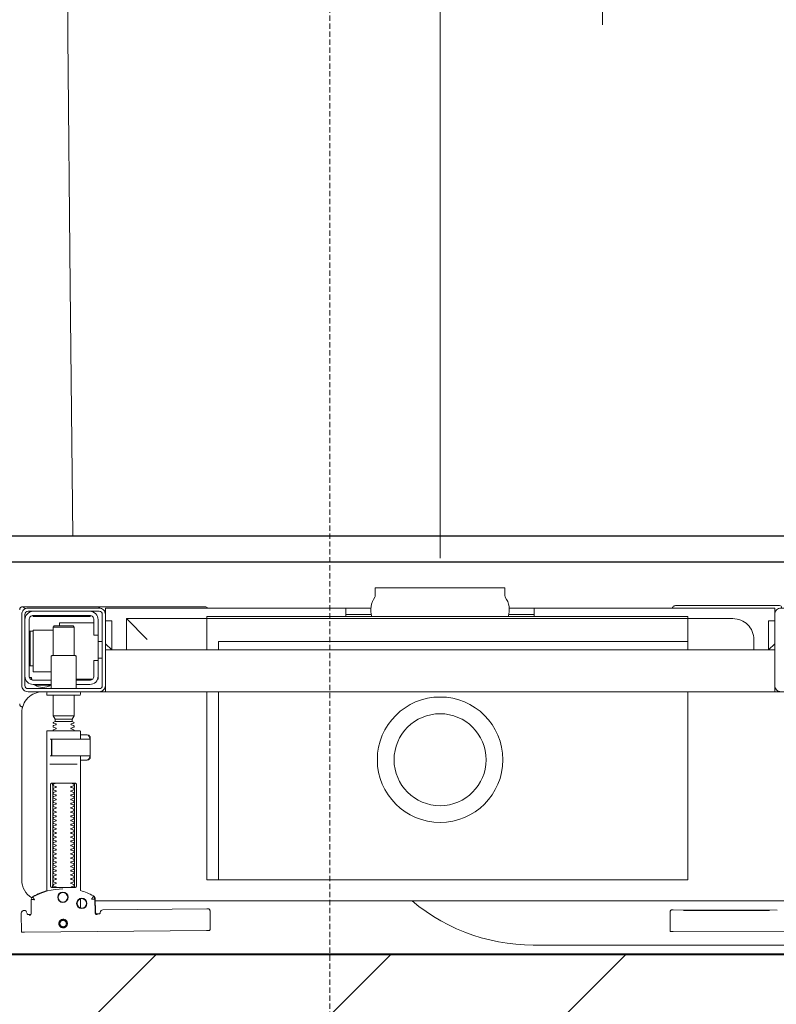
# Model space of a CAD drawing. Header units: millimetres. Extents: x -1893473 to 1546619, y -568027 to 942944.
# Tile 226 of 256: x 167268 to 167630, y -495583 to -495112. Entities that reach past the tile are written whole.
import ezdxf
from ezdxf.enums import TextEntityAlignment as Align

# ---------------------------------------------------------------- set-up
doc = ezdxf.new("R2010")
doc.units = ezdxf.units.MM
doc.header["$LTSCALE"] = 0.2
doc.linetypes.add('HIDDEN', pattern=[9.525, 6.35, -3.175])
doc.layers.get('0').update_dxf_attribs({"lineweight": 0})
for name, color, linetype, lineweight in [('!! 0_Istn-cienka', 4, 'Continuous', 9), ('!! 0_Opis_pom', 9, 'Continuous', 13), ('!! 1_hatch projektowane ściany', 4, 'Continuous', 5), ('!! 1_OPIS POM NOWE', 140, 'Continuous', 5), ('!! 1_PROJ Sciany', 2, 'Continuous', 40), ('!! 2_wypos-sanitarne', 240, 'Continuous', 9), ('P-Opis nadproża', 150, 'Continuous', 9)]:
    doc.layers.add(name, color=color, linetype=linetype, lineweight=lineweight)
doc.layers.add('!! 1_zabudowa GK', color=33, linetype='Continuous')
doc.layers.add('!!_@ wypos sanit nd', color=7, linetype='Continuous', lineweight=0, plot=False)
doc.layers.add('Powierzchnia', color=140, linetype='Continuous', lineweight=5, plot=False)
doc.styles.add('ARIAL', font='tahoma.ttf')

# ---------------------------------------------------------------- blocks, each defined once
blk = doc.blocks.new('A$C324a30b8')
for points in [[(0, 0.01049), (0, -0.71083)], [(0.17552, 0), (0.17692, -0.11958), (0.17797, -0.23916), (0.17832, -0.47832)], [(-0.17552, 0), (0.17552, 0)], [(-0.07762, -0.24458), (-0.07762, -0.29545)]]:
    blk.add_lwpolyline(points)
blk = doc.blocks.new('A$C4ebe9e89')
for points in [[(-0.18941, 0.17081), (-0.04454, 0.17081), (-0.04035, 0.17071), (-0.03616, 0.17042), (-0.032, 0.16993), (-0.02786, 0.16925), (-0.02376, 0.16837), (-0.0197, 0.16731), (-0.0157, 0.16606), (-0.01176, 0.16462), (-0.00789, 0.163), (-0.0041, 0.1612), (-0.0004, 0.15923), (0.0032, 0.15708), (0.00671, 0.15478), (0.0101, 0.1523), (0.01337, 0.14968)], [(-0.19839, 0.16455), (-0.11148, 0.16437)], [(-0.16124, 0.15406), (-0.11145, 0.15396), (-0.11127, 0.15396), (-0.11111, 0.15396), (-0.11099, 0.15396), (-0.11083, 0.15397), (-0.11065, 0.15401), (-0.11048, 0.15408), (-0.11033, 0.15418), (-0.1102, 0.1543), (-0.11009, 0.15445), (-0.11001, 0.15461), (-0.10996, 0.15479), (-0.10995, 0.15497), (-0.10997, 0.16396), (-0.10998, 0.16435)], [(0.19864, 0.1647), (0.11173, 0.16387)], [(0.20013, 0.1647), (0.20026, 0.15571)], [(0.16386, 0.15607), (0.16409, 0.15602), (0.16425, 0.15596), (0.1644, 0.15586), (0.16453, 0.15574), (0.16463, 0.1556), (0.16471, 0.15544), (0.16476, 0.15527), (0.16478, 0.1551), (0.16496, 0.14854), (0.16497, 0.14842), (0.16498, 0.14832), (0.16501, 0.14822), (0.16503, 0.14812), (0.16507, 0.14802), (0.16511, 0.14793), (0.16516, 0.14784), (0.16521, 0.14775), (0.16528, 0.14767), (0.16535, 0.14758), (0.16542, 0.14751), (0.1655, 0.14744), (0.16558, 0.14737), (0.16567, 0.14731), (0.16576, 0.14726), (0.16651, 0.14688), (0.16727, 0.14651), (0.16803, 0.14617), (0.16881, 0.14585), (0.1696, 0.14555), (0.17039, 0.14527), (0.17119, 0.14502), (0.172, 0.14478), (0.172, 0.08032)], [(0.1651, 0.14871), (0.16492, 0.1553), (0.1649, 0.15547), (0.16485, 0.15563), (0.16478, 0.15579), (0.16468, 0.15592), (0.16455, 0.15604), (0.16441, 0.15614), (0.16425, 0.15621), (0.16409, 0.15626), (0.16391, 0.15627)], [(0.19757, 0.15573), (0.19749, 0.15586), (0.19739, 0.15598), (0.19727, 0.15608), (0.19713, 0.15617), (0.19698, 0.15623), (0.19683, 0.15626), (0.19667, 0.15627), (0.19577, 0.15626)], [(-0.12195, 0.15427), (-0.15195, 0.15433)], [(-0.15195, 0.15423), (-0.12195, 0.15417)], [(0.172, 0.15305), (0.172, 0.14874)], [(0.16493, 0.14968), (-0.16477, 0.14968)], [(0.17483, 0.14232), (0.17483, 0.09432)], [(0.18523, 0.09432), (0.18523, 0.14232)], [(-0.11847, 0.04968), (-0.11847, 0.13968), (0.11153, 0.13968), (0.11153, 0.04968)], [(0.10602, 0.13968), (0.10602, 0.04968)], [(0.16732, 0.08028), (0.16732, 0.08144), (0.16736, 0.08156), (0.16746, 0.08164), (0.16767, 0.08169)], [(0.16751, 0.08053), (0.16754, 0.08079), (0.16766, 0.08132)], [(0.16811, 0.08203), (0.16776, 0.08162), (0.16776, 0.08196), (0.16779, 0.08207), (0.16786, 0.08214), (0.16797, 0.08218), (0.1681, 0.08219), (0.16822, 0.08219), (0.16842, 0.08221), (0.16887, 0.08232), (0.172, 0.08232)], [(0.16848, 0.08224), (0.16856, 0.0823), (0.16876, 0.08232)], [(0.18662, 0.08432), (0.17345, 0.08432)], [(0.17371, 0.08032), (0.18481, 0.08032), (0.18637, 0.08032)], [(0.16767, 0.07094), (0.16756, 0.07096), (0.16746, 0.07099), (0.16737, 0.07106), (0.16732, 0.0712), (0.16732, 0.07235)], [(0.16766, 0.07131), (0.16754, 0.07185), (0.16751, 0.0721)], [(0.172, 0.07032), (0.16887, 0.07032), (0.16842, 0.07042), (0.16831, 0.07044), (0.1682, 0.07044), (0.16806, 0.07045), (0.16795, 0.07046), (0.16783, 0.07052), (0.16776, 0.07067), (0.16776, 0.07101), (0.16811, 0.07061)], [(0.18558, 0.07232), (0.18637, 0.07232)], [(0.16876, 0.07032), (0.16866, 0.07032), (0.16848, 0.0704)], [(0.185, 0.06126), (0.175, 0.06126)], [(0.1759, 0.06388), (0.1841, 0.06388)], [(0.1841, 0.06282), (0.1759, 0.06282)], [(0.19963, 0.05696), (0.19976, 0.05695), (0.19988, 0.05692), (0.20001, 0.05688)], [(-0.16, 0.04668), (-0.16, 0.04968), (0.16, 0.04968), (0.16, 0.04668)], [(-0.16, 0.03368), (-0.16, 0.04568)], [(0.16, 0.03368), (0.16, 0.04568)], [(0.174, 0.04368), (0.16618, 0.04368)], [(0.167, 0.04412), (0.16693, 0.04403), (0.16687, 0.04393), (0.16681, 0.04381), (0.16675, 0.04368)], [(0.19499, 0.04412), (0.19506, 0.04404), (0.19512, 0.04395), (0.19517, 0.04385), (0.19521, 0.04376), (0.19525, 0.04365), (0.19528, 0.04355), (0.19531, 0.04344), (0.19533, 0.04333), (0.19535, 0.04322), (0.19537, 0.04311), (0.19538, 0.04301), (0.19539, 0.04291), (0.19538, 0.04281), (0.19547, 0.04278), (0.19557, 0.04278), (0.19568, 0.04278), (0.19578, 0.04278), (0.19589, 0.04278), (0.19613, 0.04278), (0.19616, 0.04288), (0.19615, 0.04299), (0.19613, 0.04311), (0.19609, 0.04324), (0.19605, 0.04336), (0.19594, 0.04357)], [(0.1635, 0.03468), (0.1635, 0.04218)], [(0.186, 0.04018), (0.1945, 0.04018), (0.1945, 0.02018), (0.185, 0.02018)], [(0.1615, 0.03368), (0.1635, 0.03368)], [(0.19591, 0.03729), (0.19602, 0.03729), (0.19616, 0.03729), (0.19632, 0.03729), (0.1965, 0.03729)], [(0.16, 0.02668), (0.157, 0.02968), (0.16, 0.02968), (-0.16, 0.02968), (-0.157, 0.02968), (-0.16, 0.02668)], [(-0.157, 0.02968), (-0.157, 0.01568), (-0.16, 0.01568)], [(0.10602, 0.02968), (0.10602, 0.0256), (-0.11847, 0.0256)], [(0.11153, 0.02968), (0.11153, 0.01468), (0.15, 0.01468)], [(0.14, 0.02468), (0.15, 0.01468), (0.15, 0.02968)], [(0.16, 0.01568), (0.157, 0.01568), (0.157, 0.02968)], [(0.175, 0.03238), (0.175, 0.01872), (0.1755, 0.01822), (0.1845, 0.01822), (0.185, 0.01872), (0.185, 0.03238)], [(0.1615, 0.02568), (0.1635, 0.02568)], [(0.1965, 0.02067), (0.19632, 0.02067), (0.19616, 0.02067), (0.19602, 0.02067), (0.19591, 0.02067)], [(0.1655, 0.01668), (0.182, 0.01668), (0.182, 0.01822)], [(0.185, 0.01872), (0.175, 0.01872)], [(-0.03305, 0.00968), (-0.16, 0.00968), (-0.16, 0.01268)], [(-0.045, 0.00968), (-0.045, 0.01368)], [(-0.045, 0.01268), (-0.03283, 0.01268)], [(0.03283, 0.01268), (0.045, 0.01268)], [(0.16, 0.01268), (0.16, 0.00968), (0.03305, 0.00968)], [(0.045, 0.01368), (0.045, 0.00968)], [(0.16722, 0.01368), (0.19467, 0.01368), (0.19478, 0.01368)], [(0.17, 0.01318), (0.17, 0.01368)], [(0.174, 0.01318), (0.174, 0.01368)]]:
    blk.add_lwpolyline(points)
for points in [[(0.16424, 0.15596), (0.16327, 0.15595), (0.16304, 0.15592), (0.16283, 0.15584), (0.16262, 0.15571), (0.16265, 0.15575), (0.16259, 0.15555), (0.16257, 0.15535, -0.157432), (0.16238, 0.15476), (0.1621, 0.15436, -0.241147), (0.16129, 0.15393), (0.1115, 0.15346), (0.11134, 0.15345), (0.11119, 0.15345), (0.11107, 0.15345), (0.11094, 0.15346), (0.11078, 0.15348), (0.11062, 0.15353), (0.11047, 0.15361), (0.11033, 0.15371), (0.11022, 0.15383), (0.11012, 0.15397), (0.11005, 0.15412), (0.11001, 0.15428), (0.11, 0.15445), (0.10995, 0.16345), (0.11023, 0.16384)], [(0.19647, 0.15658), (0.19626, 0.15656), (0.19605, 0.15648), (0.19585, 0.15635), (0.19566, 0.15614, 0.132231), (0.19551, 0.15564), (0.19546, 0.14909)], [(0.19885, 0.1543), (0.19898, 0.1543), (0.19913, 0.15431), (0.19927, 0.15434), (0.19941, 0.1544), (0.19953, 0.15447), (0.19965, 0.15456), (0.19975, 0.15466), (0.20007, 0.15512, 0.158481), (0.20026, 0.15571)], [(0.19768, 0.15528, 0.415336), (0.19869, 0.15429)], [(-0.15993, 0.04968), (-0.17248, 0.04968, 0.405519), (-0.172, 0.05018), (-0.172, 0.05088, 0.414214), (-0.1725, 0.05138), (-0.1875, 0.05138, 0.414214), (-0.188, 0.05088), (-0.188, 0.05018, 0.405519), (-0.18751, 0.04968), (-0.19, 0.04968, -0.414214), (-0.2, 0.05968), (-0.2, 0.13968, -0.266001), (-0.19506, 0.1483)], [(0.18031, 0.14393, 0.125713), (0.19466, 0.14774, 0.121439), (0.19519, 0.14823, -0.262119), (0.2, 0.13968), (0.2, 0.05968, -0.414214), (0.19, 0.04968), (0.18752, 0.04968, 0.405519), (0.188, 0.05018), (0.188, 0.05088, 0.414214), (0.1875, 0.05138), (0.1725, 0.05138, 0.414214), (0.172, 0.05088), (0.172, 0.05018, 0.405519), (0.17249, 0.04968, 0.001664), (0.15993, 0.04968)], [(0.172, 0.07232), (0.172, 0.06852, 0.414214), (0.1722, 0.06832), (0.18462, 0.06832), (0.1878, 0.06832, 0.414214), (0.188, 0.06852), (0.188, 0.14485), (0.18885, 0.1451), (0.18969, 0.14537), (0.19052, 0.14568), (0.19134, 0.146), (0.19215, 0.14635), (0.19295, 0.14672), (0.19374, 0.14712), (0.19456, 0.14756), (0.19465, 0.14762), (0.19473, 0.14768), (0.19481, 0.14775), (0.19488, 0.14782), (0.19495, 0.1479), (0.19502, 0.14799)], [(0.17647, 0.09332, 0.182836), (0.17637, 0.09341), (0.17515, 0.09381, 0.050055), (0.175, 0.09408), (0.175, 0.09436, 0.050055), (0.17515, 0.09462), (0.17637, 0.09503, 0.719897), (0.17637, 0.09541), (0.17515, 0.09581, 0.050055), (0.175, 0.09608), (0.175, 0.09636, 0.050055), (0.17515, 0.09662), (0.17637, 0.09703, 0.719897), (0.17637, 0.09741), (0.17515, 0.09781, 0.050055), (0.175, 0.09808), (0.175, 0.09836, 0.050055), (0.17515, 0.09862), (0.17637, 0.09903, 0.719897), (0.17637, 0.09941), (0.17515, 0.09981, 0.050055), (0.175, 0.10008), (0.175, 0.10036, 0.050055), (0.17515, 0.10062), (0.17637, 0.10103, 0.719897), (0.17637, 0.10141), (0.17515, 0.10181, 0.050055), (0.175, 0.10208), (0.175, 0.10236, 0.050055), (0.17515, 0.10262), (0.17637, 0.10303, 0.719897), (0.17637, 0.10341), (0.17515, 0.10381, 0.050055), (0.175, 0.10408), (0.175, 0.10436, 0.050055), (0.17515, 0.10462), (0.17637, 0.10503, 0.719897), (0.17637, 0.10541), (0.17515, 0.10581, 0.050055), (0.175, 0.10608), (0.175, 0.10636, 0.050055), (0.17515, 0.10662), (0.17637, 0.10703, 0.719897), (0.17637, 0.10741), (0.17515, 0.10781, 0.050055), (0.175, 0.10808), (0.175, 0.10836, 0.050055), (0.17515, 0.10862), (0.17637, 0.10903, 0.719897), (0.17637, 0.10941), (0.17515, 0.10981, 0.050055), (0.175, 0.11008), (0.175, 0.11036, 0.050055), (0.17515, 0.11062), (0.17637, 0.11103, 0.719897), (0.17637, 0.11141), (0.17515, 0.11181, 0.050055), (0.175, 0.11208), (0.175, 0.11236, 0.050055), (0.17515, 0.11262), (0.17637, 0.11303, 0.719897), (0.17637, 0.11341), (0.17515, 0.11381, 0.050055), (0.175, 0.11408), (0.175, 0.11436, 0.050055), (0.17515, 0.11462), (0.17637, 0.11503, 0.719897), (0.17637, 0.11541), (0.17515, 0.11581, 0.050055), (0.175, 0.11608), (0.175, 0.11636, 0.050055), (0.17515, 0.11662), (0.17637, 0.11703, 0.719897), (0.17637, 0.11741), (0.17515, 0.11781, 0.050055), (0.175, 0.11808), (0.175, 0.11836, 0.050055), (0.17515, 0.11862), (0.17637, 0.11903, 0.719897), (0.17637, 0.11941), (0.17515, 0.11981, 0.050055), (0.175, 0.12008), (0.175, 0.12036, 0.050055), (0.17515, 0.12062), (0.17637, 0.12103, 0.719897), (0.17637, 0.12141), (0.17515, 0.12181, 0.050055), (0.175, 0.12208), (0.175, 0.12236, 0.050055), (0.17515, 0.12262), (0.17637, 0.12303, 0.719897), (0.17637, 0.12341), (0.17515, 0.12381, 0.050055), (0.175, 0.12408), (0.175, 0.12436, 0.050055), (0.17515, 0.12462), (0.17637, 0.12503, 0.719897), (0.17637, 0.12541), (0.17515, 0.12581, 0.050055), (0.175, 0.12608), (0.175, 0.12636, 0.050055), (0.17515, 0.12662), (0.17637, 0.12703, 0.719897), (0.17637, 0.12741), (0.17515, 0.12781, 0.050055), (0.175, 0.12808), (0.175, 0.12836, 0.050055), (0.17515, 0.12862), (0.17637, 0.12903, 0.719897), (0.17637, 0.12941), (0.17515, 0.12981, 0.050055), (0.175, 0.13008), (0.175, 0.13036, 0.050055), (0.17515, 0.13062), (0.17637, 0.13103, 0.719897), (0.17637, 0.13141), (0.17515, 0.13181, 0.050055), (0.175, 0.13208), (0.175, 0.13236, 0.050055), (0.17515, 0.13262), (0.17637, 0.13303, 0.719897), (0.17637, 0.13341), (0.17515, 0.13381, 0.050055), (0.175, 0.13408), (0.175, 0.13436, 0.050055), (0.17515, 0.13462), (0.17637, 0.13503, 0.719897), (0.17637, 0.13541), (0.17515, 0.13581, 0.050055), (0.175, 0.13608), (0.175, 0.13636, 0.050055), (0.17515, 0.13662), (0.17637, 0.13703, 0.719897), (0.17637, 0.13741), (0.17515, 0.13781, 0.050055), (0.175, 0.13808), (0.175, 0.13836, 0.050055), (0.17515, 0.13862), (0.17637, 0.13903, 0.719897), (0.17637, 0.13941), (0.17515, 0.13981, 0.050055), (0.175, 0.14008), (0.175, 0.14036, 0.050055), (0.17515, 0.14062), (0.17637, 0.14103, 0.719897), (0.17637, 0.14141), (0.17515, 0.14181, 0.050055), (0.175, 0.14208), (0.175, 0.14236, 0.050055), (0.17515, 0.14262), (0.17637, 0.14303, 0.474594), (0.17647, 0.14332)], [(0.18353, 0.14332, 0.474594), (0.18364, 0.14303), (0.18486, 0.14262, 0.050055), (0.185, 0.14236), (0.185, 0.14208, 0.050055), (0.18486, 0.14181), (0.18364, 0.14141, 0.719897), (0.18364, 0.14103), (0.18486, 0.14062, 0.050055), (0.185, 0.14036), (0.185, 0.14008, 0.050055), (0.18486, 0.13981), (0.18364, 0.13941, 0.719897), (0.18364, 0.13903), (0.18486, 0.13862, 0.050055), (0.185, 0.13836), (0.185, 0.13808, 0.050055), (0.18486, 0.13781), (0.18364, 0.13741, 0.719897), (0.18364, 0.13703), (0.18486, 0.13662, 0.050055), (0.185, 0.13636), (0.185, 0.13608, 0.050055), (0.18486, 0.13581), (0.18364, 0.13541, 0.719897), (0.18364, 0.13503), (0.18486, 0.13462, 0.050055), (0.185, 0.13436), (0.185, 0.13408, 0.050055), (0.18486, 0.13381), (0.18364, 0.13341, 0.719897), (0.18364, 0.13303), (0.18486, 0.13262, 0.050055), (0.185, 0.13236), (0.185, 0.13208, 0.050055), (0.18486, 0.13181), (0.18364, 0.13141, 0.719897), (0.18364, 0.13103), (0.18486, 0.13062, 0.050055), (0.185, 0.13036), (0.185, 0.13008, 0.050055), (0.18486, 0.12981), (0.18364, 0.12941, 0.719897), (0.18364, 0.12903), (0.18486, 0.12862, 0.050055), (0.185, 0.12836), (0.185, 0.12808, 0.050055), (0.18486, 0.12781), (0.18364, 0.12741, 0.719897), (0.18364, 0.12703), (0.18486, 0.12662, 0.050055), (0.185, 0.12636), (0.185, 0.12608, 0.050055), (0.18486, 0.12581), (0.18364, 0.12541, 0.719897), (0.18364, 0.12503), (0.18486, 0.12462, 0.050055), (0.185, 0.12436), (0.185, 0.12408, 0.050055), (0.18486, 0.12381), (0.18364, 0.12341, 0.719897), (0.18364, 0.12303), (0.18486, 0.12262, 0.050055), (0.185, 0.12236), (0.185, 0.12208, 0.050055), (0.18486, 0.12181), (0.18364, 0.12141, 0.719897), (0.18364, 0.12103), (0.18486, 0.12062, 0.050055), (0.185, 0.12036), (0.185, 0.12008, 0.050055), (0.18486, 0.11981), (0.18364, 0.11941, 0.719897), (0.18364, 0.11903), (0.18486, 0.11862, 0.050055), (0.185, 0.11836), (0.185, 0.11808, 0.050055), (0.18486, 0.11781), (0.18364, 0.11741, 0.719897), (0.18364, 0.11703), (0.18486, 0.11662, 0.050055), (0.185, 0.11636), (0.185, 0.11608, 0.050055), (0.18486, 0.11581), (0.18364, 0.11541, 0.719897), (0.18364, 0.11503), (0.18486, 0.11462, 0.050055), (0.185, 0.11436), (0.185, 0.11408, 0.050055), (0.18486, 0.11381), (0.18364, 0.11341, 0.719897), (0.18364, 0.11303), (0.18486, 0.11262, 0.050055), (0.185, 0.11236), (0.185, 0.11208, 0.050055), (0.18486, 0.11181), (0.18364, 0.11141, 0.719897), (0.18364, 0.11103), (0.18486, 0.11062, 0.050055), (0.185, 0.11036), (0.185, 0.11008, 0.050055), (0.18486, 0.10981), (0.18364, 0.10941, 0.719897), (0.18364, 0.10903), (0.18486, 0.10862, 0.050055), (0.185, 0.10836), (0.185, 0.10808, 0.050055), (0.18486, 0.10781), (0.18364, 0.10741, 0.719897), (0.18364, 0.10703), (0.18486, 0.10662, 0.050055), (0.185, 0.10636), (0.185, 0.10608, 0.050055), (0.18486, 0.10581), (0.18364, 0.10541, 0.719897), (0.18364, 0.10503), (0.18486, 0.10462, 0.050055), (0.185, 0.10436), (0.185, 0.10408, 0.050055), (0.18486, 0.10381), (0.18364, 0.10341, 0.719897), (0.18364, 0.10303), (0.18486, 0.10262, 0.050055), (0.185, 0.10236), (0.185, 0.10208, 0.050055), (0.18486, 0.10181), (0.18364, 0.10141, 0.719897), (0.18364, 0.10103), (0.18486, 0.10062, 0.050055), (0.185, 0.10036), (0.185, 0.10008, 0.050055), (0.18486, 0.09981), (0.18364, 0.09941, 0.719897), (0.18364, 0.09903), (0.18486, 0.09862, 0.050055), (0.185, 0.09836), (0.185, 0.09808, 0.050055), (0.18486, 0.09781), (0.18364, 0.09741, 0.719897), (0.18364, 0.09703), (0.18486, 0.09662, 0.050055), (0.185, 0.09636), (0.185, 0.09608, 0.050055), (0.18486, 0.09581), (0.18364, 0.09541, 0.719897), (0.18364, 0.09503), (0.18486, 0.09462, 0.050055), (0.185, 0.09436), (0.185, 0.09408, 0.050055), (0.18486, 0.09381), (0.18364, 0.09341, 0.182836), (0.18353, 0.09332)], [(0.18575, 0.07252), (0.18575, 0.08011), (0.18572, 0.08022), (0.18564, 0.08029), (0.18555, 0.08032), (0.18565, 0.0803), (0.18573, 0.08024), (0.18577, 0.08014), (0.18577, 0.07252), (0.18574, 0.07241), (0.18567, 0.07234), (0.18547, 0.07232), (0.18558, 0.07237), (0.18564, 0.07252), (0.18564, 0.08012), (0.18557, 0.08027), (0.18547, 0.08032), (0.16743, 0.08032, 0.414214), (0.16723, 0.08012), (0.16723, 0.07252, 0.414214), (0.16743, 0.07232), (0.18547, 0.07232)], [(0.18556, 0.07232, 0.414213), (0.18576, 0.07252), (0.18575, 0.08011), (0.18575, 0.07252), (0.18572, 0.07241), (0.18565, 0.07234), (0.18555, 0.07232)], [(0.175, 0.06836), (0.175, 0.06812, -0.050055), (0.17515, 0.06786), (0.17636, 0.06745, -0.719897), (0.17636, 0.06707), (0.17515, 0.06666, -0.050055), (0.175, 0.0664), (0.175, 0.06612, -0.050055), (0.17515, 0.06586), (0.17636, 0.06545, -0.719897), (0.17636, 0.06507), (0.17515, 0.06466, -0.050055), (0.175, 0.0644), (0.1759, 0.06388), (0.1759, 0.06282), (0.175, 0.06126), (0.175, 0.05138)], [(0.185, 0.06836), (0.185, 0.06812, 0.050055), (0.18486, 0.06786), (0.18364, 0.06745, 0.719897), (0.18364, 0.06707), (0.18486, 0.06666, 0.050055), (0.185, 0.0664), (0.185, 0.06612, 0.050055), (0.18486, 0.06586), (0.18364, 0.06545, 0.719897), (0.18364, 0.06507), (0.18486, 0.06466, 0.050055), (0.185, 0.0644), (0.1841, 0.06388), (0.1841, 0.06282), (0.185, 0.06126), (0.185, 0.05138)], [(0.20011, 0.05684, 0.126559), (0.19962, 0.05693)], [(0.20099, 0.05547, 0.198909), (0.20055, 0.05654, 0.091301), (0.20011, 0.05684)], [(0.174, 0.04818), (0.174, 0.03288, 0.414214), (0.1745, 0.03238), (0.1855, 0.03238, 0.414214), (0.186, 0.03288), (0.186, 0.04818)], [(0.19375, 0.04656, 0.119096), (0.19, 0.04764, 0.119096), (0.18625, 0.04656)], [(0.16379, 0.04368), (0.1635, 0.04368), (0.1635, 0.04218, -0.414214), (0.1675, 0.04618), (0.174, 0.04618)], [(0.174, 0.04418), (0.1675, 0.04418, 0.414214), (0.1655, 0.04218), (0.1655, 0.03468), (0.1635, 0.03468), (0.1635, 0.01518, 0.414214), (0.1675, 0.01118)], [(0.1635, 0.02268), (0.1655, 0.02268), (0.1655, 0.01518, 0.414214), (0.1675, 0.01318), (0.1945, 0.01318, 0.414214), (0.1965, 0.01518), (0.1965, 0.04218, 0.414214), (0.1945, 0.04418), (0.186, 0.04418)], [(0.19375, 0.04618), (0.19375, 0.04656), (0.18625, 0.04656), (0.18625, 0.04618), (0.1945, 0.04618, -0.414214), (0.1985, 0.04218)], [(0.1945, 0.03721), (0.19515, 0.03722), (0.19542, 0.03722), (0.1956, 0.03722), (0.19567, 0.03722, 0.116465), (0.19589, 0.03728), (0.19601, 0.03733), (0.19601, 0.02063), (0.19589, 0.02068, 0.116465), (0.19567, 0.02074), (0.19542, 0.02074), (0.19515, 0.02074), (0.1945, 0.02075)], [(-0.15, 0.02968), (-0.15, 0.02468, 0.414214), (-0.14, 0.01468), (-0.11847, 0.01468), (-0.11847, 0.02968)], [(0.1945, 0.01118, 0.414214), (0.1985, 0.01518)], [(-0.1633, 0.00948, 0.412536), (-0.1623, 0.00848), (-0.1125, 0.00848), (-0.11221, 0.00851), (-0.11193, 0.0086), (-0.11168, 0.00873), (-0.11145, 0.00892), (-0.11126, 0.00914), (-0.11112, 0.0094), (-0.11104, 0.00968)], [(-0.04, 0.01368), (-0.03255, 0.01368, 0.236962), (-0.03118, 0.00443, -0.154353), (-0.031, 0.00386), (-0.031, 0), (0.031, 0), (0.031, 0.00386, -0.154353), (0.03118, 0.00443, 0.236962), (0.03256, 0.01368), (0.04, 0.01368)], [(0.11124, 0.00968), (0.11142, 0.00944), (0.11165, 0.00925), (0.11192, 0.0091), (0.1122, 0.00901), (0.1125, 0.00898), (0.1623, 0.00898, 0.326231), (0.16325, 0.00968)], [(0.1987, 0.01002, 0.000114), (0.1987, 0.01002, 0.517015), (0.20003, 0.00909), (0.19993, 0.00905), (0.19983, 0.00903), (0.19971, 0.009), (0.19958, 0.00899), (0.19948, 0.00899), (0.19903, 0.00899), (0.19841, 0.00899), (0.19771, 0.00899), (0.16428, 0.00899), (0.16393, 0.00899), (0.16357, 0.00899), (0.16323, 0.00899), (0.16294, 0.00899), (0.16269, 0.00899), (0.16249, 0.00899), (0.16237, 0.00899)], [(0.20011, 0.00912, 0.091301), (0.20055, 0.00942, 0.198909), (0.20099, 0.01048)]]:
    blk.add_lwpolyline(points, format="xyb")
for points in [[(0.18024, 0.15848), (0.18044, 0.15849), (0.18064, 0.15852), (0.18084, 0.15857), (0.18103, 0.15864), (0.18121, 0.15873), (0.18138, 0.15883), (0.18154, 0.15895), (0.18168, 0.15909), (0.18182, 0.15924), (0.18194, 0.1594), (0.18204, 0.15958), (0.18212, 0.15976), (0.18219, 0.15995), (0.18224, 0.16014), (0.18226, 0.16034), (0.18227, 0.16054), (0.18226, 0.16075), (0.18223, 0.16094), (0.18218, 0.16114), (0.18211, 0.16133), (0.18202, 0.16151), (0.18191, 0.16168), (0.18179, 0.16184), (0.18166, 0.16199), (0.18151, 0.16212), (0.18134, 0.16224), (0.18117, 0.16234), (0.18099, 0.16242), (0.1808, 0.16249), (0.1806, 0.16254), (0.1804, 0.16256), (0.1802, 0.16257), (0.18, 0.16256), (0.1798, 0.16253), (0.17961, 0.16248), (0.17942, 0.16241), (0.17924, 0.16232), (0.17907, 0.16222), (0.17891, 0.1621), (0.17876, 0.16196), (0.17863, 0.16181), (0.17851, 0.16165), (0.17841, 0.16147), (0.17832, 0.16129), (0.17826, 0.1611), (0.17821, 0.1609), (0.17818, 0.16071), (0.17818, 0.1605), (0.17819, 0.1603), (0.17822, 0.16011), (0.17827, 0.15991), (0.17834, 0.15972), (0.17843, 0.15954), (0.17853, 0.15937), (0.17865, 0.15921), (0.17879, 0.15906), (0.17894, 0.15893), (0.1791, 0.15881), (0.17928, 0.15871), (0.17946, 0.15863), (0.17965, 0.15856), (0.17984, 0.15851), (0.18004, 0.15849)], [(0.18024, 0.15897), (0.18039, 0.15898), (0.18054, 0.159), (0.18068, 0.15904), (0.18083, 0.15909), (0.18096, 0.15916), (0.18109, 0.15924), (0.18121, 0.15933), (0.18133, 0.15943), (0.18143, 0.15955), (0.18152, 0.15967), (0.18159, 0.1598), (0.18166, 0.15994), (0.18171, 0.16008), (0.18174, 0.16023), (0.18176, 0.16038), (0.18177, 0.16053), (0.18176, 0.16068), (0.18174, 0.16084), (0.1817, 0.16098), (0.18165, 0.16113), (0.18158, 0.16126), (0.1815, 0.16139), (0.18141, 0.16151), (0.1813, 0.16162), (0.18119, 0.16173), (0.18107, 0.16182), (0.18094, 0.16189), (0.1808, 0.16196), (0.18066, 0.16201), (0.18051, 0.16204), (0.18036, 0.16206), (0.18021, 0.16207), (0.18005, 0.16206), (0.1799, 0.16204), (0.17976, 0.162), (0.17961, 0.16194), (0.17948, 0.16188), (0.17935, 0.1618), (0.17923, 0.16171), (0.17911, 0.1616), (0.17901, 0.16149), (0.17892, 0.16137), (0.17885, 0.16124), (0.17878, 0.1611), (0.17873, 0.16095), (0.1787, 0.16081), (0.17868, 0.16066), (0.17867, 0.1605), (0.17868, 0.16035), (0.1787, 0.1602), (0.17874, 0.16005), (0.17879, 0.15991), (0.17886, 0.15977), (0.17894, 0.15964), (0.17903, 0.15952), (0.17914, 0.15941), (0.17925, 0.15931), (0.17937, 0.15922), (0.1795, 0.15914), (0.17964, 0.15908), (0.17978, 0.15903), (0.17993, 0.159), (0.18008, 0.15897)], [(0.16587, 0.14754), (0.16582, 0.14756), (0.16577, 0.1476), (0.16573, 0.14763), (0.16568, 0.14767), (0.16563, 0.14771), (0.16558, 0.14776), (0.16553, 0.14781), (0.16549, 0.14786), (0.16544, 0.14791), (0.1654, 0.14797), (0.16536, 0.14803), (0.16533, 0.14809), (0.16529, 0.14815), (0.16526, 0.14821), (0.16524, 0.14828), (0.16521, 0.14834), (0.16519, 0.14841), (0.16517, 0.14847), (0.16516, 0.14854), (0.16515, 0.1486), (0.16514, 0.14866), (0.16513, 0.14872), (0.16513, 0.14877), (0.16518, 0.14879), (0.16643, 0.14884), (0.16648, 0.14884), (0.16654, 0.14884), (0.16659, 0.14886), (0.16664, 0.14883), (0.16661, 0.14879), (0.16658, 0.14874), (0.16656, 0.14869), (0.16653, 0.14863), (0.16594, 0.14754)], [(0.18533, 0.14332), (0.18542, 0.14331), (0.1855, 0.1433), (0.18559, 0.14329), (0.18567, 0.14326), (0.18575, 0.14323), (0.18583, 0.14319), (0.18591, 0.14314), (0.18598, 0.14308), (0.18604, 0.14302), (0.1861, 0.14294), (0.18615, 0.14286), (0.18619, 0.14276), (0.18623, 0.14266), (0.18626, 0.14255), (0.18627, 0.14243), (0.18628, 0.14232), (0.18628, 0.09432), (0.18627, 0.0942), (0.18626, 0.09409), (0.18623, 0.09398), (0.18619, 0.09387), (0.18615, 0.09378), (0.1861, 0.09369), (0.18604, 0.09362), (0.18598, 0.09355), (0.18591, 0.09349), (0.18583, 0.09344), (0.18575, 0.0934), (0.18567, 0.09337), (0.18559, 0.09335), (0.1855, 0.09333), (0.18542, 0.09332), (0.18533, 0.09332), (0.17475, 0.09332), (0.17466, 0.09332), (0.17457, 0.09333), (0.17449, 0.09335), (0.1744, 0.09337), (0.17432, 0.0934), (0.17424, 0.09344), (0.17416, 0.09349), (0.17409, 0.09355), (0.17403, 0.09362), (0.17397, 0.09369), (0.17392, 0.09378), (0.17387, 0.09387), (0.17384, 0.09398), (0.17381, 0.09409), (0.17379, 0.0942), (0.17379, 0.09432), (0.17379, 0.14232), (0.17379, 0.14243), (0.17381, 0.14255), (0.17384, 0.14266), (0.17387, 0.14276), (0.17392, 0.14286), (0.17397, 0.14294), (0.17403, 0.14302), (0.17409, 0.14308), (0.17416, 0.14314), (0.17424, 0.14319), (0.17432, 0.14323), (0.1744, 0.14326), (0.17449, 0.14329), (0.17457, 0.1433), (0.17466, 0.14331), (0.17475, 0.14332)], [(-0.11847, 0.01368), (0.11153, 0.01368), (0.11153, 0.01468), (-0.11847, 0.01468)]]:
    blk.add_lwpolyline(points, close=True)
for points in [[(0.19546, 0.14908), (0.19546, 0.14908), (0.19546, 0.14908), (0.19546, 0.14909), (0.19546, 0.14909), (0.19546, 0.14909), (0.19546, 0.14909), (0.19546, 0.14909), (0.19546, 0.14909), (0.19546, 0.14909), (0.19546, 0.14909), (0.19546, 0.14909), (0.19546, 0.14909), (0.19546, 0.14909), (0.19546, 0.14909), (0.19546, 0.14909), (0.19546, 0.14909), (0.19546, 0.14909), (0.19546, 0.14909), (0.19546, 0.14909), (0.19546, 0.14908), (0.19546, 0.14908), (0.19546, 0.14908), (0.19546, 0.14908), (0.19546, 0.14908), (0.19546, 0.14908), (0.19546, 0.14908), (0.19546, 0.14908), (0.19546, 0.14908), (0.19546, 0.14908), (0.19546, 0.14908), (0.19546, 0.14908), (0.19546, 0.14908), (0.19546, 0.14908), (0.19546, 0.14908), (0.19546, 0.14908), (0.19546, 0.14908), (0.19546, 0.14909), (0.19545, 0.14909), (0.19545, 0.14909), (0.19545, 0.14909), (0.19545, 0.14909), (0.19545, 0.14909), (0.19545, 0.14909), (0.19545, 0.14909), (0.19545, 0.14909), (0.19544, 0.14909), (0.19544, 0.14908), (0.19544, 0.14908), (0.19544, 0.14908), (0.19544, 0.14908), (0.19543, 0.14908), (0.19543, 0.14908), (0.19543, 0.14908), (0.19543, 0.14908), (0.19543, 0.14908), (0.19543, 0.14908), (0.19543, 0.14908), (0.19542, 0.14908), (0.19542, 0.14908), (0.19542, 0.14908), (0.19542, 0.14908), (0.19542, 0.14908), (0.19541, 0.14908), (0.19541, 0.14908), (0.19541, 0.14908), (0.19541, 0.14908), (0.19541, 0.14908), (0.1954, 0.14908), (0.1954, 0.14908), (0.1954, 0.14908), (0.19539, 0.14908), (0.19539, 0.14908), (0.19538, 0.14909), (0.19537, 0.14909), (0.19537, 0.14909), (0.19536, 0.14909), (0.19536, 0.14909), (0.19536, 0.14909), (0.19535, 0.14909), (0.19535, 0.14909), (0.19534, 0.14909), (0.19534, 0.14909), (0.19533, 0.14909), (0.19533, 0.14909), (0.19532, 0.14909), (0.19531, 0.14909), (0.19531, 0.14909), (0.1953, 0.14909), (0.19529, 0.14909), (0.19529, 0.14909), (0.19528, 0.14909), (0.19527, 0.14909), (0.19527, 0.14909), (0.19526, 0.14909), (0.19525, 0.14909), (0.19524, 0.14909), (0.19524, 0.14909), (0.19523, 0.14909), (0.19522, 0.14909), (0.19521, 0.14909), (0.1952, 0.14909), (0.19519, 0.14909), (0.19518, 0.14909), (0.19517, 0.14909), (0.19516, 0.14909), (0.19516, 0.14909), (0.19515, 0.14909), (0.19514, 0.14909), (0.19513, 0.14909), (0.19512, 0.14909), (0.19511, 0.14909), (0.1951, 0.14909), (0.19508, 0.14909), (0.19507, 0.14909), (0.19506, 0.14909), (0.19505, 0.14909), (0.19504, 0.14909), (0.19503, 0.14909), (0.19502, 0.14909), (0.19501, 0.14909), (0.195, 0.14909), (0.19499, 0.14909), (0.19497, 0.14909), (0.19496, 0.14909), (0.19495, 0.14909), (0.19494, 0.1491), (0.19493, 0.1491), (0.19491, 0.1491), (0.1949, 0.1491), (0.19489, 0.1491), (0.19488, 0.1491), (0.19486, 0.1491), (0.19485, 0.1491), (0.19484, 0.1491), (0.19483, 0.1491), (0.19481, 0.1491), (0.19469, 0.1491), (0.19464, 0.1491), (0.19459, 0.1491), (0.19456, 0.1491), (0.19453, 0.1491), (0.19451, 0.1491), (0.19448, 0.1491), (0.19446, 0.1491), (0.19443, 0.1491), (0.19441, 0.1491), (0.19438, 0.1491), (0.19435, 0.1491), (0.19433, 0.1491), (0.19431, 0.1491), (0.19428, 0.1491), (0.19427, 0.1491), (0.19426, 0.1491), (0.19423, 0.1491), (0.19422, 0.1491), (0.19421, 0.1491), (0.1942, 0.1491), (0.19418, 0.1491), (0.19418, 0.1491), (0.19417, 0.1491), (0.19417, 0.1491), (0.19416, 0.1491), (0.19416, 0.1491), (0.19415, 0.14911), (0.19414, 0.14911), (0.19414, 0.14911), (0.19413, 0.14911), (0.19413, 0.14911), (0.19412, 0.14911), (0.19412, 0.14911), (0.19412, 0.14911), (0.19411, 0.14911), (0.19411, 0.1491), (0.1941, 0.1491), (0.1941, 0.1491), (0.1941, 0.1491), (0.19409, 0.1491), (0.19409, 0.1491), (0.19409, 0.1491), (0.19409, 0.1491), (0.19408, 0.1491), (0.19408, 0.1491), (0.19408, 0.1491), (0.19407, 0.1491), (0.19407, 0.1491), (0.19406, 0.1491), (0.19406, 0.1491), (0.19406, 0.1491), (0.19406, 0.1491), (0.19405, 0.1491), (0.19405, 0.1491), (0.19405, 0.1491), (0.19405, 0.14911), (0.19404, 0.14911), (0.19404, 0.14911), (0.19404, 0.14911), (0.19403, 0.14911), (0.19403, 0.14911), (0.19402, 0.14912), (0.19402, 0.14912), (0.19402, 0.14912), (0.19401, 0.14912), (0.19401, 0.14912), (0.19401, 0.14912), (0.194, 0.14912), (0.194, 0.14912), (0.194, 0.14912), (0.194, 0.14912), (0.194, 0.14912), (0.194, 0.14912), (0.194, 0.14912), (0.19399, 0.14912), (0.19399, 0.14912), (0.19399, 0.14912), (0.19399, 0.14912), (0.19399, 0.14912), (0.19399, 0.14912), (0.19398, 0.14912), (0.19398, 0.14912), (0.19398, 0.14911), (0.19398, 0.14911), (0.19398, 0.14911), (0.19398, 0.14911), (0.19397, 0.14911), (0.19397, 0.14911), (0.19397, 0.1491), (0.19397, 0.1491), (0.19397, 0.1491), (0.19397, 0.1491), (0.19397, 0.1491), (0.19397, 0.14909), (0.19397, 0.14909), (0.19397, 0.14909), (0.19397, 0.14909), (0.19397, 0.14908), (0.19397, 0.14908), (0.19397, 0.14908), (0.19397, 0.14908), (0.19397, 0.14908), (0.19397, 0.14907), (0.19397, 0.14907), (0.19397, 0.14907), (0.19397, 0.14907), (0.19397, 0.14907), (0.19398, 0.14906), (0.19398, 0.14906), (0.19398, 0.14906), (0.19398, 0.14906), (0.19398, 0.14906), (0.19398, 0.14905), (0.19399, 0.14905), (0.19399, 0.14905), (0.19399, 0.14905), (0.194, 0.14904), (0.194, 0.14904), (0.19401, 0.14903), (0.19401, 0.14903), (0.19401, 0.14903), (0.19402, 0.14902), (0.19402, 0.14902), (0.19402, 0.14902), (0.19403, 0.14901), (0.19403, 0.14901), (0.19403, 0.14901), (0.19403, 0.149), (0.19403, 0.149), (0.19403, 0.149), (0.19404, 0.14899), (0.19404, 0.14899), (0.19404, 0.14899), (0.19404, 0.14899), (0.19404, 0.14898), (0.19404, 0.14898), (0.19404, 0.14898), (0.19405, 0.14897), (0.19405, 0.14897), (0.19405, 0.14897), (0.19405, 0.14896), (0.19405, 0.14896), (0.19406, 0.14895), (0.19406, 0.14895), (0.19406, 0.14895), (0.19406, 0.14894), (0.19407, 0.14894), (0.19407, 0.14893), (0.19407, 0.14893), (0.19408, 0.14892), (0.19408, 0.14891), (0.19409, 0.1489), (0.19409, 0.14889), (0.1941, 0.14888), (0.1941, 0.14887), (0.19411, 0.14886), (0.19412, 0.14884), (0.19414, 0.14881), (0.19416, 0.14877), (0.19418, 0.14873), (0.19419, 0.14871), (0.1942, 0.1487), (0.19421, 0.14868), (0.19422, 0.14866), (0.19423, 0.14864), (0.19434, 0.14845), (0.19435, 0.14844), (0.19435, 0.14842), (0.19436, 0.1484), (0.19437, 0.14839), (0.19438, 0.14837), (0.19439, 0.14836), (0.1944, 0.14834), (0.19441, 0.14832), (0.19441, 0.14831), (0.19442, 0.14829), (0.19443, 0.14828), (0.19444, 0.14826), (0.19445, 0.14825), (0.19446, 0.14823), (0.19446, 0.14822), (0.19447, 0.14821), (0.19448, 0.14819), (0.19449, 0.14818), (0.19449, 0.14816), (0.1945, 0.14815), (0.19451, 0.14814), (0.19452, 0.14813), (0.19452, 0.14811), (0.19453, 0.1481), (0.19454, 0.14809), (0.19454, 0.14808), (0.19455, 0.14806), (0.19456, 0.14805), (0.19456, 0.14804), (0.19457, 0.14803), (0.19457, 0.14802), (0.19458, 0.14801), (0.19458, 0.148), (0.19459, 0.14799), (0.1946, 0.14798), (0.1946, 0.14797), (0.19461, 0.14796), (0.19461, 0.14795), (0.19462, 0.14794), (0.19462, 0.14793), (0.19463, 0.14792), (0.19463, 0.14791), (0.19463, 0.1479), (0.19464, 0.1479), (0.19464, 0.14789), (0.19465, 0.14788), (0.19465, 0.14787), (0.19465, 0.14787), (0.19466, 0.14786), (0.19466, 0.14785), (0.19466, 0.14785), (0.19467, 0.14784), (0.19467, 0.14784), (0.19467, 0.14783), (0.19468, 0.14783), (0.19468, 0.14782), (0.19468, 0.14782), (0.19468, 0.14782), (0.19468, 0.14781), (0.19468, 0.14781), (0.19468, 0.14781), (0.19468, 0.14781), (0.19469, 0.14781), (0.19469, 0.1478), (0.19469, 0.1478), (0.19469, 0.1478), (0.19469, 0.1478), (0.19469, 0.1478), (0.19469, 0.1478), (0.19469, 0.1478), (0.19469, 0.14779), (0.19469, 0.14779), (0.19469, 0.14779), (0.19469, 0.14779), (0.19469, 0.14779), (0.19469, 0.14779), (0.19469, 0.14779), (0.19469, 0.14779), (0.19469, 0.14779), (0.19469, 0.14779), (0.19469, 0.14779), (0.19469, 0.14779), (0.19469, 0.14779), (0.19469, 0.14779), (0.19469, 0.14779), (0.19469, 0.14779), (0.19469, 0.14778), (0.19469, 0.14778), (0.19469, 0.14778), (0.19469, 0.14778), (0.19469, 0.14778), (0.19469, 0.14778), (0.19469, 0.14778), (0.19469, 0.14778), (0.19469, 0.14778), (0.19469, 0.14778), (0.19469, 0.14778), (0.19469, 0.14778), (0.19469, 0.14778), (0.19469, 0.14778), (0.19469, 0.14778), (0.19469, 0.14778), (0.19469, 0.14778), (0.19469, 0.14778), (0.19469, 0.14778), (0.19469, 0.14778), (0.19469, 0.14778), (0.19469, 0.14778), (0.19469, 0.14778), (0.19469, 0.14778), (0.1947, 0.14778, 0.269557)], [(-0.2, 0.01268), (-0.2, 0.04668, -0.414214), (-0.197, 0.04968), (-0.163, 0.04968, -0.414214), (-0.16, 0.04668), (-0.16, 0.01268, -0.414214), (-0.163, 0.00968), (-0.197, 0.00968, -0.414214)], [(0.16, 0.01268), (0.16, 0.04668, -0.414214), (0.163, 0.04968), (0.197, 0.04968, -0.414214), (0.2, 0.04668), (0.2, 0.01268, -0.414214), (0.197, 0.00968), (0.163, 0.00968, -0.414214)], [(0.1985, 0.04668), (0.1985, 0.01268, -0.414214), (0.197, 0.01118), (0.163, 0.01118, -0.414214), (0.1615, 0.01268), (0.1615, 0.04668, -0.414214), (0.163, 0.04818), (0.197, 0.04818, -0.414214)]]:
    blk.add_lwpolyline(points, format="xyb", close=True)
for centre, radius in [((0.17129, 0.1509), 0.00247), ((0.17129, 0.15089), 0.00227), ((0.18031, 0.14798), 0.00247), ((0.18031, 0.14798), 0.00227), ((0, 0.08218), 0.03), ((0, 0.08218), 0.022)]:
    blk.add_circle(centre, radius)
for centre, major_axis, ratio, start_param, end_param in [((-0.11148, 0.16436), (-0.0015, 0), 0.008726, 3.141878, 4.712682), ((0.11145, 0.16346), (-0.0015, -0.00001), 0.008666, 6.276938, 6.283143), ((0.11173, 0.16385), (0.0015, 0.00001), 0.008666, 1.564549, 3.135353), ((0.19863, 0.16469), (0.0015, 0.00001), 0.008666, 0.000034, 1.564556), ((0.16326, 0.15695), (0.00001, -0.001), 0.006244, 0, 0.008667), ((0.19846, 0.15618), (-0.000892, -0.000453), 0.001081, 6.273741, 6.283185), ((0.19876, 0.15569), (0.0015, 0.00002), 0.011557, 6.27692, 6.283202), ((-0.15195, 0.15428), (0.0055, -0.00001), 0.008726, 1.571085, 4.712678), ((-0.12195, 0.15422), (0.0055, -0.00001), 0.008726, 4.712678, 7.854271), ((0.19868, 0.15529), (-0.001, -0.00001), 0.00236, 6.276941, 6.283185), ((0.19849, 0.1543), (0.000501, 0.000005), 0.008666, 5.12776, 5.491123), ((0.19868, 0.15529), (0.000013, -0.001), 0.403131, 6.273715, 6.283185), ((0.19883, 0.1553), (0.000018, -0.001), 0.702652, 6.271005, 6.283185), ((0.17484, 0.14232), (0, 0.001), 0.006244, 0, 1.570796), ((0.18031, 0.14443), (0.000005, -0.0005), 0.006244, 0, 0.008667), ((0.18524, 0.14232), (0, -0.001), 0.006244, 3.141593, 4.712389), ((0.17484, 0.09432), (0, -0.001), 0.006244, 4.712389, 6.283185), ((0.18524, 0.09432), (0, -0.001), 0.006244, 4.712389, 6.283185), ((0.16768, 0.08149), (-0.000013, 0.0002), 0.199357, 6.276703, 6.276744), ((0.16768, 0.07114), (-0.000013, -0.0002), 0.199357, 0.006339, 0.00638)]:
    blk.add_ellipse(centre, major_axis=major_axis, ratio=ratio, start_param=start_param, end_param=end_param)
blk = doc.blocks.new('A$C2EB40A8D')
at = {"layer": '!! 1_hatch projektowane ściany'}
h = blk.add_hatch(dxfattribs=at)
h.set_pattern_fill('ANSI31', color=256, scale=25)
h.set_pattern_definition([(45, (-604946.8, 1976053.4), (-56.1266008, 56.1266008), [])])
h.paths.add_polyline_path([(3298.87011, -1277.48603), (6407.5648, -1277.48603), (6407.5648, -1157.48603), (3298.87011, -1157.48603)])
at = {"layer": '!! 0_Istn-cienka', "linetype": 'HIDDEN', "ltscale": 2}
blk.add_lwpolyline([(3748.87011, 1657.51397), (3748.87011, -3642.48603)], dxfattribs=at)
at = {"layer": '!! 1_hatch projektowane ściany'}
blk.add_lwpolyline([(3298.87011, -1277.48603), (6407.5648, -1277.48603), (6407.5648, -1157.48603), (3298.87011, -1157.48603)], close=True, dxfattribs=at)
at = {"layer": '!! 1_PROJ Sciany'}
blk.add_lwpolyline([(6407.5648, -1157.48603), (3298.87011, -1157.48603)], dxfattribs=at)
at = {"layer": '!! 1_zabudowa GK'}
for points in [[(6407.5648, -957.48603), (3298.87011, -957.48603)], [(6407.5648, -969.98603), (3298.87011, -969.98603)]]:
    blk.add_lwpolyline(points, dxfattribs=at)
at = {"layer": 'Powierzchnia'}
blk.add_lwpolyline([(9048.87011, 1657.51397), (9048.87011, -47.48603), (6407.5648, -47.48603), (6407.5648, -957.48603), (3298.87011, -957.48603), (3298.87011, 1657.51397)], close=True, dxfattribs=at)
at = {"layer": '!! 2_wypos-sanitarne', "xscale": 1000, "yscale": 1000, "zscale": 1000, "rotation": 180}
blk.add_blockref('A$C324a30b8', (3801.52528, -957.48603), dxfattribs=at)
at = {"layer": '!!_@ wypos sanit nd', "xscale": 1000, "yscale": 1000, "zscale": 1000, "rotation": 180}
blk.add_blockref('A$C4ebe9e89', (3801.52528, -982.22497), dxfattribs=at)
at = {"layer": '!! 0_Opis_pom', "ltscale": 0.7, "style": 'ARIAL'}
for tag, p in [('B1,21', (-891.77727, 31796.97458)), ('A1,16', (-13651.31084, 31587.95236)), ('B1,19', (-5798.61305, 31587.22944)), ('B1/17', (-9701.43347, 31565.05244)), ('1,23', (10805.41388, 31565.05244)), ('1,22', (4526.58954, 31507.65132)), ('A1,1', (-16866.13618, 31459.3792)), ('B1,18', (-7791.62894, 31330.08444)), ('B1,20', (-2961.4347, 31167.05787)), ('A1,6', (-19287.17717, 30923.71998)), ('B1,1', (14135.63445, 30913.92963)), ('B1,3', (17346.74696, 30023.81022)), ('B1,4', (29817.71501, 29157.67457)), ('A1,5', (-23454.5385, 28820.77901)), ('A1,2', (-17502.57721, 28602.57524)), ('B1,2D', (2616.16402, 28559.52261)), ('A1,15', (-13651.31084, 28261.46046)), ('B1,4', (29883.58177, 28158.35876)), ('B1,2B', (18801.54781, 27650.12382)), ('B1,2A', (13086.7373, 27376.04393)), ('A1,3', (-16846.27912, 25980.40356)), ('B1,8', (9089.53994, 25356.27639)), ('B1,6', (31915.87888, 23754.79829)), ('A1,4', (-24010.17576, 23559.17399)), ('B1,14', (-11621.32288, 23261.44183)), ('B1,13', (-3080.55208, 22924.09997)), ('B1,5', (29245.49088, 22896.69268)), ('B1,10', (3982.60923, 22874.21277)), ('B1,9', (5634.43488, 22623.92098)), ('B1,2C', (13327.26639, 22378.5328)), ('B1,7', (16398.41175, 22348.28836)), ('B1,11', (5553.20442, 20939.83877)), ('B1,12', (3693.27174, 20628.72148)), ('C1,3', (5969.08376, 16336.01084)), ('C1,2', (11955.93711, 11671.55655)), ('C1,1', (15659.17205, 11415.94196)), ('C1,4', (5140.00888, 9205.5831)), ('C1,5', (5680.4486, 6154.54995)), ('C1,10', (16327.05085, 6080.66085)), ('C1,9', (16526.57171, 3173.45283)), ('C1,6', (6367.37903, 2771.84181)), ('D0,18', (-1981.87701, -110.73158)), ('D0,7', (-13531.42299, -1159.67649)), ('C1,7', (7275.77161, -1303.00991)), ('D0,17', (2064.87671, -1345.69113)), ('D0,3', (-9324.21674, -1442.63631)), ('D0,6', (-17529.61851, -1957.37463)), ('D0,10', (-21369.4432, -2140.60378)), ('D,09', (-12990.08379, -2746.32902)), ('D0,2', (-5516.19514, -3101.87722)), ('D0,16', (2266.73061, -3284.15369)), ('D0,8', (-14357.79539, -3567.69719)), ('D0,5', (-10461.54478, -3629.26575)), ('D0,4', (-8396.53404, -4353.7937)), ('D0,15', (1974.41895, -5205.84774)), ('D0,1', (-5633.49598, -5662.48534)), ('D0,11', (-23334.09291, -6045.78706)), ('D0,12', (-22436.85763, -9302.9678)), ('D0,13', (-22436.85763, -11581.16526)), ('D0,14', (-13645.94445, -11884.57769))]:
    blk.add_attdef(tag, text='', height=119.68, dxfattribs=at).set_placement(p, align=Align.MIDDLE_CENTER)
at = {"layer": '!! 1_OPIS POM NOWE', "style": 'ARIAL'}
for tag, p in [('C1.7A', (7769.3756, 685.765)), ('C1.7C', (7655.80151, -2045.04756)), ('C1.8B', (10935.93068, -2107.41983)), ('C1.8A', (13897.39715, -2120.69016)), ('C1.7B', (8274.43201, -3270.18959)), ('E1.2', (16701.02923, -5331.07351)), ('E1.5E', (21974.23379, -5463.99012)), ('E1.5D', (24989.27391, -5785.36474)), ('E1.1', (8357.81567, -5851.01076)), ('E1.5C', (25222.53959, -6394.64172)), ('E1.5B', (27694.70831, -7009.86571)), ('E1.6', (5279.46063, -8141.28746)), ('E1.5A', (25547.9555, -8495.18994)), ('E1.5G', (23977.19473, -9792.46695)), ('E1.5F', (22414.7084, -9822.66389)), ('E1,4', (13935.69867, -10458.20073)), ('E1.5L', (28030.8296, -11267.7725)), ('E1.3', (5639.18862, -11994.01941)), ('E1.5H', (23988.49716, -12231.38049)), ('E1.5K', (27714.73934, -12977.98364)), ('E1.5I', (22290.68736, -13989.9049)), ('E1.5J', (27095.71534, -16088.17469))]:
    blk.add_attdef(tag, text='', height=119.68, dxfattribs=at).set_placement(p, align=Align.MIDDLE_CENTER)

msp = doc.modelspace()

# ---------------------------------------------------------------- block references
at = {"layer": 'P-Opis nadproża', "color": 4}
msp.add_blockref('A$C2EB40A8D', (163667.94092, -494401.63474), dxfattribs=at)

doc.saveas('drawing.dxf')
